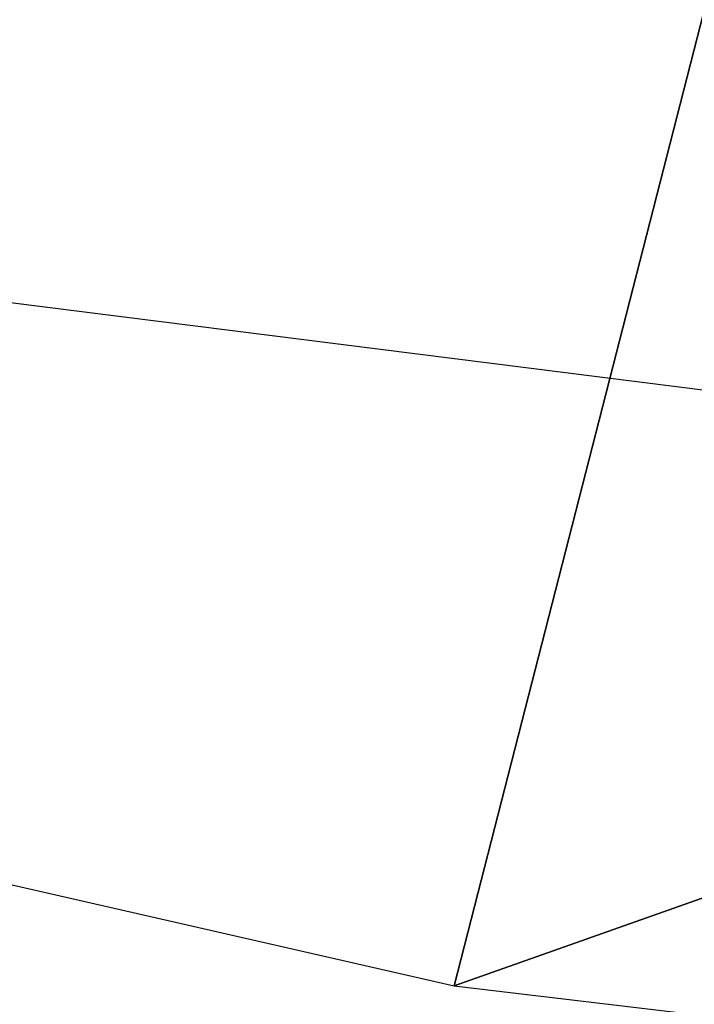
# Model space of a CAD drawing. Header units: millimetres. Extents: x 11 to 117, y -52 to 37.
# Tile 190 of 256: x 35.8 to 36.211, y -42.269 to -41.669. Entities that reach past the tile are written whole.
import ezdxf

# ---------------------------------------------------------------- set-up
doc = ezdxf.new("R2010")
doc.units = ezdxf.units.MM
doc.header["$LTSCALE"] = 25.4
doc.layers.get('0').update_dxf_attribs({"true_color": 0xff5454})

# ---------------------------------------------------------------- blocks, each defined once
blk = doc.blocks.new('PROFILE-IRIS-LED-7W-8995-8997-8996-8998.STL#2')
at = {"color": 18, "true_color": 0x000000}
mesh = blk.add_polyface(dxfattribs=at)
corners = [(23.13521385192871, -48.18146514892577, 33.17404174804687), (32.64870071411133, 4.817390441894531, 92.50029754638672), (19.65563774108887, -45.85062026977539, 31.96987152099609), (36.12827682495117, 2.486545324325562, 93.70446777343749)]
mesh.append_faces([[corners[k] for k in face] for face in [(0, 1, 2), (1, 0, 3)]], dxfattribs={"vtx0": -1, "color": 18})
mesh = blk.add_polyface(dxfattribs=at)
corners = [(36.13638687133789, -4.071203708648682, 87.17067718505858), (36.12827682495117, 2.486545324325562, 93.70446777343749), (23.13521385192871, -48.18146514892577, 33.17404174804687)]
mesh.append_faces([[corners[k] for k in face] for face in [(0, 1, 2)]], dxfattribs={"color": 18})
mesh = blk.add_polyface(dxfattribs=at)
corners = [(36.13638687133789, -4.071203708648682, 87.17067718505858), (23.13521385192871, -48.18146514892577, 33.17404174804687), (36.19772338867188, -4.863899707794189, 86.4103012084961)]
mesh.append_faces([[corners[k] for k in face] for face in [(0, 1, 2)]], dxfattribs={"color": 18})
at = {"color": 7, "true_color": 0xffffff}
mesh = blk.add_polyface(dxfattribs=at)
corners = [(36.50319671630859, -40.54806900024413, 46.02598190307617), (32.81221008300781, -41.51526641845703, 44.05942153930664), (36.06468200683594, -42.25811386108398, 43.98308181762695), (33.25072479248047, -39.80522155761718, 46.10232162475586)]
mesh.append_faces([[corners[k] for k in face] for face in [(0, 1, 2), (1, 0, 3)]], dxfattribs={"vtx0": -1, "color": 7})
mesh = blk.add_polyface(dxfattribs=at)
corners = [(39.7955093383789, -40.93946838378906, 45.64690017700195), (36.06468200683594, -42.25811386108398, 43.98308181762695), (39.35699462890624, -42.64951324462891, 43.60400009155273), (36.50319671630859, -40.54806900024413, 46.02598190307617)]
mesh.append_faces([[corners[k] for k in face] for face in [(0, 1, 2), (1, 0, 3)]], dxfattribs={"vtx0": -1, "color": 7})
at = {"color": 18, "true_color": 0x000000}
mesh = blk.add_polyface(dxfattribs=at)
corners = [(35.09114456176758, -41.75314331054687, 34.35325622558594), (38.16251754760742, -41.16383743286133, 35.17475891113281), (37.91992950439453, -42.10983276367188, 34.04462432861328), (35.3337287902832, -40.80714416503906, 35.48339080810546)]
mesh.append_faces([[corners[k] for k in face] for face in [(0, 1, 2), (1, 0, 3)]], dxfattribs={"vtx0": -1, "color": 18})
mesh = blk.add_polyface(dxfattribs=at)
corners = [(34.06034088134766, -42.93824386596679, 33.95973205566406), (37.12869644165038, -42.62981796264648, 34.64972686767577), (36.9312400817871, -43.39981842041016, 33.7298469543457), (34.25779342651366, -42.16824722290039, 34.87960815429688)]
mesh.append_faces([[corners[k] for k in face] for face in [(0, 1, 2), (1, 0, 3)]], dxfattribs={"vtx0": -1, "color": 18})

msp = doc.modelspace()

# ---------------------------------------------------------------- block references
at = {"color": 0}
msp.add_blockref('PROFILE-IRIS-LED-7W-8995-8997-8996-8998.STL#2', (0, 0), dxfattribs=at)

doc.saveas('drawing.dxf')
